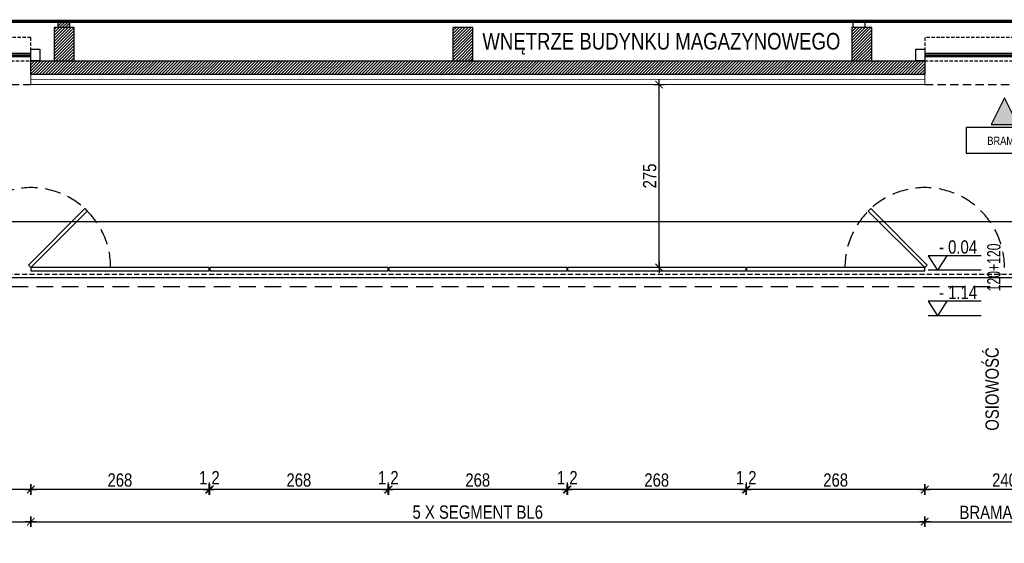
# Model space of a CAD drawing. Header units: millimetres. Extents: x 110792 to 170831, y 17890 to 25890.
# Tile 10 of 44: x 160023 to 161505, y 20666 to 21453. Entities that reach past the tile are written whole.
import ezdxf
from ezdxf.enums import TextEntityAlignment as Align

# ---------------------------------------------------------------- set-up
doc = ezdxf.new("R2010")
doc.units = ezdxf.units.MM
for name, pattern in [('DASHDOT', [25.4, 12.7, -6.35, 0, -6.35]), ('DASHED', [0.75, 0.5, -0.25]), ('DASHEDX2', [38.1, 25.4, -12.7]), ('Hidden', [7.14375, 4.7625, -2.38125])]:
    doc.linetypes.add(name, pattern=pattern)
doc.layers.get('DEFPOINTS').update_dxf_attribs({"lineweight": 9})
for name, color, linetype in [('_HSA_HATCH_WYPEŁNIENIA_PRZEGRÓD', 205, 'Continuous'), ('_HSA_KOTY', 150, 'Continuous'), ('_HSA_OPIS', 43, 'Continuous'), ('_HSA_OPIS_STOLARKA_WEWNĘTRZNA', 43, 'Continuous'), ('_HSA_OSIE', 30, 'DASHDOT'), ('_HSA_PRZERYWANE', 153, 'DASHEDX2'), ('_HSA_SCHODY', 122, 'Continuous'), ('_HSA_STOLARKA_ZEWNĘTRZNA', 132, 'Continuous'), ('_HSA_WIDOKOWE', 1, 'Continuous'), ('_HSA_WYM_100', 141, 'Continuous'), ('_HSA_ŚCIANY_CIENKIE', 2, 'Continuous'), ('_HSA_ŚCIANY_DZIAŁOWE', 6, 'Continuous'), ('_HSA_ŚCIANY_KONSTRUKCYJNE', 3, 'Continuous'), ('_HSA_ŚCIANY_MUROWANE', 4, 'Continuous')]:
    doc.layers.add(name, color=color, linetype=linetype)
doc.layers.add('_HSA_IZOLACJA_TERMICZNA', color=2, linetype='Continuous', lineweight=5)
doc.styles.add('Arial', font='Arial.ttf')
doc.styles.add('Arial Narrow_1', font='Arial Narrow.ttf', dxfattribs={"width": 0.8, "height": 200})
doc.styles.add('ARIAL_100', font='Arial.ttf', dxfattribs={"width": 0.8, "height": 20})
doc.linetypes.add('BATTING', pattern='A,0.00254,-2.54,[134,ltypeshp.shx,S=2.54,R=0,X=-2.54,Y=0],-5.08,[134,ltypeshp.shx,S=2.54,R=180,X=2.54,Y=0],-2.54', length=10.16254)
doc.dimstyles.new('WYM_WEWN_100', dxfattribs={"dimtxt": 20, "dimasz": 2, "dimexe": 10, "dimexo": 0, "dimgap": 4, "dimtad": 1, "dimdec": 1, "dimrnd": 0.1, "dimtxsty": 'ARIAL_100', "dimblk": 'Wym-03', "dimcen": 0, "dimdle": 10, "dimse1": 1, "dimse2": 1, "dimclrt": 256, "dimazin": 2, "dimtfac": 1, "dimtdec": 1, "dimtix": 1, "dimtmove": 2, "dimatfit": 0, "dimfxl": 1, "dimtolj": 1, "dimtzin": 0, "dimarcsym": 0})

# ---------------------------------------------------------------- blocks, each defined once
blk = doc.blocks.new('A$C181A6C00')
blk.add_hatch(color=256).paths.add_polyline_path([(50, -25), (0, 0), (50, 25)])
blk.add_lwpolyline([(50, -25), (0, 0), (50, 25), (50, -25)])
blk = doc.blocks.new('KOTA')
for p in [(-28, 43.4), (28, 43.4)]:
    blk.add_line(p, (0, 0))
blk.add_lwpolyline([(131.6, 43.4), (-28, 43.4)])
at = {"style": 'Arial', "width": 0.8}
blk.add_attdef('0000', (4.6, 49.9), '', height=40, dxfattribs=at)
blk = doc.blocks.new('A$C88e31ec9')
blk.add_lwpolyline([(-57.6, -38.6), (57.6, -38.6), (57.6, 0), (-57.6, 0)], close=True)
at = {"style": 'Arial', "width": 0.8}
blk.add_text('BRAMA', height=12.5, dxfattribs=at).set_placement((-1, -26.2), align=Align.CENTER)
blk = doc.blocks.new('Wym-03')
for p, q in [((-4, 0), (4, 0)), ((0, 4), (0, -4))]:
    blk.add_line(p, q)
blk.add_lwpolyline([(-2.83, -2.83, 0.8, 0.8, 0), (2.83, 2.83, 0.05, 0.05, 0)], format="xyseb")
blk = doc.blocks.new('*D81')
at = {"layer": '_HSA_WYM_100', "color": 0, "lineweight": -2, "transparency": 16777216}
blk.add_line((161623.1, 20746.6), (161387.1, 20746.6), dxfattribs=at)
at = {"layer": 'DEFPOINTS', "color": 0, "transparency": 16777216}
for p in [(161385.1, 21075.5), (161625.1, 21075.5), (161385.1, 20746.6)]:
    blk.add_point(p, dxfattribs=at)
at = {"layer": '_HSA_WYM_100', "color": 0, "lineweight": -2, "transparency": 16777216, "xscale": 2, "yscale": 2, "zscale": 2, "rotation": 180}
blk.add_blockref('Wym-03', (161385.1, 20746.6), dxfattribs=at)
at = {"layer": '_HSA_WYM_100', "color": 0, "lineweight": -2, "transparency": 16777216, "xscale": 2, "yscale": 2, "zscale": 2}
blk.add_blockref('Wym-03', (161625.1, 20746.6), dxfattribs=at)
at = {"layer": '_HSA_WYM_100', "transparency": 16777216, "insert": (161505.1, 20760.8), "char_height": 20, "attachment_point": 5, "style": 'ARIAL_100'}
blk.add_mtext('\\A1;240', dxfattribs=at)
blk = doc.blocks.new('*D82')
at = {"layer": '_HSA_WYM_100', "color": 0, "lineweight": -2, "transparency": 16777216}
blk.add_line((161383.1, 20746.6), (161119.1, 20746.6), dxfattribs=at)
at = {"layer": 'DEFPOINTS', "color": 0, "transparency": 16777216}
for p in [(161117.1, 21075.5), (161385.1, 21075.5), (161117.1, 20746.6)]:
    blk.add_point(p, dxfattribs=at)
at = {"layer": '_HSA_WYM_100', "color": 0, "lineweight": -2, "transparency": 16777216, "xscale": 2, "yscale": 2, "zscale": 2, "rotation": 180}
blk.add_blockref('Wym-03', (161117.1, 20746.6), dxfattribs=at)
at = {"layer": '_HSA_WYM_100', "color": 0, "lineweight": -2, "transparency": 16777216, "xscale": 2, "yscale": 2, "zscale": 2}
blk.add_blockref('Wym-03', (161385.1, 20746.6), dxfattribs=at)
at = {"layer": '_HSA_WYM_100', "transparency": 16777216, "insert": (161251.1, 20760.8), "char_height": 20, "attachment_point": 5, "style": 'ARIAL_100'}
blk.add_mtext('\\A1;268', dxfattribs=at)
blk = doc.blocks.new('*D83')
at = {"layer": '_HSA_WYM_100', "color": 0, "lineweight": -2, "transparency": 16777216}
for p, q in [((161113.9, 20746.6), (161111.9, 20746.6)), ((161117.1, 20746.6), (161115.9, 20746.6)), ((161119.1, 20746.6), (161121.1, 20746.6))]:
    blk.add_line(p, q, dxfattribs=at)
at = {"layer": 'DEFPOINTS', "color": 0, "transparency": 16777216}
for p in [(161115.9, 21075.5), (161117.1, 21075.5), (161115.9, 20746.6)]:
    blk.add_point(p, dxfattribs=at)
at = {"layer": '_HSA_WYM_100', "color": 0, "lineweight": -2, "transparency": 16777216, "xscale": 2, "yscale": 2, "zscale": 2}
blk.add_blockref('Wym-03', (161115.9, 20746.6), dxfattribs=at)
at = {"layer": '_HSA_WYM_100', "color": 0, "lineweight": -2, "transparency": 16777216, "xscale": 2, "yscale": 2, "zscale": 2, "rotation": 180}
blk.add_blockref('Wym-03', (161117.1, 20746.6), dxfattribs=at)
at = {"layer": '_HSA_WYM_100', "transparency": 16777216, "insert": (161116.5, 20762.6), "char_height": 20, "attachment_point": 5, "style": 'ARIAL_100'}
blk.add_mtext('\\A1;1,2', dxfattribs=at)
blk = doc.blocks.new('*D84')
at = {"layer": '_HSA_WYM_100', "color": 0, "lineweight": -2, "transparency": 16777216}
blk.add_line((161113.9, 20746.6), (160849.9, 20746.6), dxfattribs=at)
at = {"layer": 'DEFPOINTS', "color": 0, "transparency": 16777216}
for p in [(160847.9, 21075.5), (161115.9, 21075.5), (160847.9, 20746.6)]:
    blk.add_point(p, dxfattribs=at)
at = {"layer": '_HSA_WYM_100', "color": 0, "lineweight": -2, "transparency": 16777216, "xscale": 2, "yscale": 2, "zscale": 2, "rotation": 180}
blk.add_blockref('Wym-03', (160847.9, 20746.6), dxfattribs=at)
at = {"layer": '_HSA_WYM_100', "color": 0, "lineweight": -2, "transparency": 16777216, "xscale": 2, "yscale": 2, "zscale": 2}
blk.add_blockref('Wym-03', (161115.9, 20746.6), dxfattribs=at)
at = {"layer": '_HSA_WYM_100', "transparency": 16777216, "insert": (160981.9, 20760.8), "char_height": 20, "attachment_point": 5, "style": 'ARIAL_100'}
blk.add_mtext('\\A1;268', dxfattribs=at)
blk = doc.blocks.new('*D85')
at = {"layer": '_HSA_WYM_100', "color": 0, "lineweight": -2, "transparency": 16777216}
for p, q in [((160844.6, 20746.6), (160842.6, 20746.6)), ((160847.9, 20746.6), (160846.6, 20746.6)), ((160849.9, 20746.6), (160851.9, 20746.6))]:
    blk.add_line(p, q, dxfattribs=at)
at = {"layer": 'DEFPOINTS', "color": 0, "transparency": 16777216}
for p in [(160846.6, 21075.5), (160847.9, 21075.5), (160846.6, 20746.6)]:
    blk.add_point(p, dxfattribs=at)
at = {"layer": '_HSA_WYM_100', "color": 0, "lineweight": -2, "transparency": 16777216, "xscale": 2, "yscale": 2, "zscale": 2}
blk.add_blockref('Wym-03', (160846.6, 20746.6), dxfattribs=at)
at = {"layer": '_HSA_WYM_100', "color": 0, "lineweight": -2, "transparency": 16777216, "xscale": 2, "yscale": 2, "zscale": 2, "rotation": 180}
blk.add_blockref('Wym-03', (160847.9, 20746.6), dxfattribs=at)
at = {"layer": '_HSA_WYM_100', "transparency": 16777216, "insert": (160847.3, 20762.6), "char_height": 20, "attachment_point": 5, "style": 'ARIAL_100'}
blk.add_mtext('\\A1;1,2', dxfattribs=at)
blk = doc.blocks.new('*D86')
at = {"layer": '_HSA_WYM_100', "color": 0, "lineweight": -2, "transparency": 16777216}
blk.add_line((160844.6, 20746.6), (160580.6, 20746.6), dxfattribs=at)
at = {"layer": 'DEFPOINTS', "color": 0, "transparency": 16777216}
for p in [(160578.6, 21075.5), (160846.6, 21075.5), (160578.6, 20746.6)]:
    blk.add_point(p, dxfattribs=at)
at = {"layer": '_HSA_WYM_100', "color": 0, "lineweight": -2, "transparency": 16777216, "xscale": 2, "yscale": 2, "zscale": 2, "rotation": 180}
blk.add_blockref('Wym-03', (160578.6, 20746.6), dxfattribs=at)
at = {"layer": '_HSA_WYM_100', "color": 0, "lineweight": -2, "transparency": 16777216, "xscale": 2, "yscale": 2, "zscale": 2}
blk.add_blockref('Wym-03', (160846.6, 20746.6), dxfattribs=at)
at = {"layer": '_HSA_WYM_100', "transparency": 16777216, "insert": (160712.6, 20760.8), "char_height": 20, "attachment_point": 5, "style": 'ARIAL_100'}
blk.add_mtext('\\A1;268', dxfattribs=at)
blk = doc.blocks.new('*D87')
at = {"layer": '_HSA_WYM_100', "color": 0, "lineweight": -2, "transparency": 16777216}
for p, q in [((160575.4, 20746.6), (160573.4, 20746.6)), ((160578.6, 20746.6), (160577.4, 20746.6)), ((160580.6, 20746.6), (160582.6, 20746.6))]:
    blk.add_line(p, q, dxfattribs=at)
at = {"layer": 'DEFPOINTS', "color": 0, "transparency": 16777216}
for p in [(160577.4, 21075.5), (160578.6, 21075.5), (160577.4, 20746.6)]:
    blk.add_point(p, dxfattribs=at)
at = {"layer": '_HSA_WYM_100', "color": 0, "lineweight": -2, "transparency": 16777216, "xscale": 2, "yscale": 2, "zscale": 2}
blk.add_blockref('Wym-03', (160577.4, 20746.6), dxfattribs=at)
at = {"layer": '_HSA_WYM_100', "color": 0, "lineweight": -2, "transparency": 16777216, "xscale": 2, "yscale": 2, "zscale": 2, "rotation": 180}
blk.add_blockref('Wym-03', (160578.6, 20746.6), dxfattribs=at)
at = {"layer": '_HSA_WYM_100', "transparency": 16777216, "insert": (160578, 20762.6), "char_height": 20, "attachment_point": 5, "style": 'ARIAL_100'}
blk.add_mtext('\\A1;1,2', dxfattribs=at)
blk = doc.blocks.new('*D88')
at = {"layer": '_HSA_WYM_100', "color": 0, "lineweight": -2, "transparency": 16777216}
blk.add_line((160575.4, 20746.6), (160311.4, 20746.6), dxfattribs=at)
at = {"layer": 'DEFPOINTS', "color": 0, "transparency": 16777216}
for p in [(160309.4, 21075.5), (160577.4, 21075.5), (160309.4, 20746.6)]:
    blk.add_point(p, dxfattribs=at)
at = {"layer": '_HSA_WYM_100', "color": 0, "lineweight": -2, "transparency": 16777216, "xscale": 2, "yscale": 2, "zscale": 2, "rotation": 180}
blk.add_blockref('Wym-03', (160309.4, 20746.6), dxfattribs=at)
at = {"layer": '_HSA_WYM_100', "color": 0, "lineweight": -2, "transparency": 16777216, "xscale": 2, "yscale": 2, "zscale": 2}
blk.add_blockref('Wym-03', (160577.4, 20746.6), dxfattribs=at)
at = {"layer": '_HSA_WYM_100', "transparency": 16777216, "insert": (160443.4, 20760.8), "char_height": 20, "attachment_point": 5, "style": 'ARIAL_100'}
blk.add_mtext('\\A1;268', dxfattribs=at)
blk = doc.blocks.new('*D89')
at = {"layer": '_HSA_WYM_100', "color": 0, "lineweight": -2, "transparency": 16777216}
for p, q in [((160306.2, 20746.6), (160304.2, 20746.6)), ((160309.4, 20746.6), (160308.2, 20746.6)), ((160311.4, 20746.6), (160313.4, 20746.6))]:
    blk.add_line(p, q, dxfattribs=at)
at = {"layer": 'DEFPOINTS', "color": 0, "transparency": 16777216}
for p in [(160308.2, 21075.5), (160309.4, 21075.5), (160308.2, 20746.6)]:
    blk.add_point(p, dxfattribs=at)
at = {"layer": '_HSA_WYM_100', "color": 0, "lineweight": -2, "transparency": 16777216, "xscale": 2, "yscale": 2, "zscale": 2}
blk.add_blockref('Wym-03', (160308.2, 20746.6), dxfattribs=at)
at = {"layer": '_HSA_WYM_100', "color": 0, "lineweight": -2, "transparency": 16777216, "xscale": 2, "yscale": 2, "zscale": 2, "rotation": 180}
blk.add_blockref('Wym-03', (160309.4, 20746.6), dxfattribs=at)
at = {"layer": '_HSA_WYM_100', "transparency": 16777216, "insert": (160308.8, 20762.6), "char_height": 20, "attachment_point": 5, "style": 'ARIAL_100'}
blk.add_mtext('\\A1;1,2', dxfattribs=at)
blk = doc.blocks.new('*D90')
at = {"layer": '_HSA_WYM_100', "color": 0, "lineweight": -2, "transparency": 16777216}
blk.add_line((160306.2, 20746.6), (160042.2, 20746.6), dxfattribs=at)
at = {"layer": 'DEFPOINTS', "color": 0, "transparency": 16777216}
for p in [(160040.2, 21075.5), (160308.2, 21075.5), (160040.2, 20746.6)]:
    blk.add_point(p, dxfattribs=at)
at = {"layer": '_HSA_WYM_100', "color": 0, "lineweight": -2, "transparency": 16777216, "xscale": 2, "yscale": 2, "zscale": 2, "rotation": 180}
blk.add_blockref('Wym-03', (160040.2, 20746.6), dxfattribs=at)
at = {"layer": '_HSA_WYM_100', "color": 0, "lineweight": -2, "transparency": 16777216, "xscale": 2, "yscale": 2, "zscale": 2}
blk.add_blockref('Wym-03', (160308.2, 20746.6), dxfattribs=at)
at = {"layer": '_HSA_WYM_100', "transparency": 16777216, "insert": (160174.2, 20760.8), "char_height": 20, "attachment_point": 5, "style": 'ARIAL_100'}
blk.add_mtext('\\A1;268', dxfattribs=at)
blk = doc.blocks.new('*D91')
at = {"layer": '_HSA_WYM_100', "color": 0, "lineweight": -2, "transparency": 16777216}
blk.add_line((160038.2, 20746.6), (159802.2, 20746.6), dxfattribs=at)
at = {"layer": 'DEFPOINTS', "color": 0, "transparency": 16777216}
for p in [(159800.2, 21075.5), (160040.2, 21075.5), (159800.2, 20746.6)]:
    blk.add_point(p, dxfattribs=at)
at = {"layer": '_HSA_WYM_100', "color": 0, "lineweight": -2, "transparency": 16777216, "xscale": 2, "yscale": 2, "zscale": 2, "rotation": 180}
blk.add_blockref('Wym-03', (159800.2, 20746.6), dxfattribs=at)
at = {"layer": '_HSA_WYM_100', "color": 0, "lineweight": -2, "transparency": 16777216, "xscale": 2, "yscale": 2, "zscale": 2}
blk.add_blockref('Wym-03', (160040.2, 20746.6), dxfattribs=at)
at = {"layer": '_HSA_WYM_100', "transparency": 16777216, "insert": (159920.2, 20760.8), "char_height": 20, "attachment_point": 5, "style": 'ARIAL_100'}
blk.add_mtext('\\A1;240', dxfattribs=at)
blk = doc.blocks.new('*D130')
at = {"layer": '_HSA_WYM_100', "color": 0, "lineweight": -2, "transparency": 16777216}
blk.add_line((160985.5, 21082.5), (160985.5, 21353.5), dxfattribs=at)
at = {"layer": 'DEFPOINTS', "color": 0, "transparency": 16777216}
for p in [(160966.2, 21355.5), (160985.5, 21355.5), (160966.2, 21080.5)]:
    blk.add_point(p, dxfattribs=at)
at = {"layer": '_HSA_WYM_100', "color": 0, "lineweight": -2, "transparency": 16777216, "xscale": 2, "yscale": 2, "zscale": 2}
for p, rotation in [((160985.5, 21355.5), 90), ((160985.5, 21080.5), 270)]:
    blk.add_blockref('Wym-03', p, dxfattribs=dict(at, rotation=rotation))
at = {"layer": '_HSA_WYM_100', "transparency": 16777216, "insert": (160971.3, 21218), "char_height": 20, "attachment_point": 5, "rotation": 90, "style": 'ARIAL_100'}
blk.add_mtext('\\A1;275', dxfattribs=at)
blk = doc.blocks.new('*D139')
at = {"layer": '_HSA_WYM_100', "color": 0, "lineweight": -2, "transparency": 16777216}
blk.add_line((156448.3, 21149.4), (166737.3, 21149.4), dxfattribs=at)
at = {"layer": 'DEFPOINTS', "color": 0, "transparency": 16777216}
for p in [(166739.3, 21149.4), (156446.3, 21065.5), (166739.3, 21065.5)]:
    blk.add_point(p, dxfattribs=at)
at = {"layer": '_HSA_WYM_100', "color": 0, "lineweight": -2, "transparency": 16777216, "xscale": 2, "yscale": 2, "zscale": 2, "rotation": 180}
blk.add_blockref('Wym-03', (156446.3, 21149.4), dxfattribs=at)
at = {"layer": '_HSA_WYM_100', "color": 0, "lineweight": -2, "transparency": 16777216, "xscale": 2, "yscale": 2, "zscale": 2}
blk.add_blockref('Wym-03', (166739.3, 21149.4), dxfattribs=at)
at = {"layer": '_HSA_WYM_100', "transparency": 16777216, "insert": (161989.4, 21163.6), "char_height": 20, "attachment_point": 5, "style": 'ARIAL_100'}
blk.add_mtext('\\A1;10293', dxfattribs=at)
blk = doc.blocks.new('*D146')
at = {"layer": '_HSA_OPIS', "color": 0, "lineweight": -2, "transparency": 16777216}
blk.add_line((160042.2, 20698.3), (161383.1, 20698.3), dxfattribs=at)
at = {"layer": 'DEFPOINTS', "color": 0, "transparency": 16777216}
for p in [(160040.2, 21075.5), (161385.1, 21075.5), (161385.1, 20698.3)]:
    blk.add_point(p, dxfattribs=at)
at = {"layer": '_HSA_OPIS', "color": 0, "lineweight": -2, "transparency": 16777216, "xscale": 2, "yscale": 2, "zscale": 2, "rotation": 180}
blk.add_blockref('Wym-03', (160040.2, 20698.3), dxfattribs=at)
at = {"layer": '_HSA_OPIS', "color": 0, "lineweight": -2, "transparency": 16777216, "xscale": 2, "yscale": 2, "zscale": 2}
blk.add_blockref('Wym-03', (161385.1, 20698.3), dxfattribs=at)
at = {"layer": '_HSA_OPIS', "transparency": 16777216, "insert": (160712.6, 20712.6), "char_height": 20, "width": 194.025, "attachment_point": 5, "style": 'ARIAL_100'}
blk.add_mtext('\\A1;5 X SEGMENT BL6', dxfattribs=at)
blk = doc.blocks.new('*D153')
at = {"layer": '_HSA_OPIS', "color": 0, "lineweight": -2, "transparency": 16777216}
blk.add_line((159802.2, 20698.3), (160038.2, 20698.3), dxfattribs=at)
at = {"layer": 'DEFPOINTS', "color": 0, "transparency": 16777216}
for p in [(159800.2, 21075.5), (160040.2, 21075.5), (160040.2, 20698.3)]:
    blk.add_point(p, dxfattribs=at)
at = {"layer": '_HSA_OPIS', "color": 0, "lineweight": -2, "transparency": 16777216, "xscale": 2, "yscale": 2, "zscale": 2, "rotation": 180}
blk.add_blockref('Wym-03', (159800.2, 20698.3), dxfattribs=at)
at = {"layer": '_HSA_OPIS', "color": 0, "lineweight": -2, "transparency": 16777216, "xscale": 2, "yscale": 2, "zscale": 2}
blk.add_blockref('Wym-03', (160040.2, 20698.3), dxfattribs=at)
at = {"layer": '_HSA_OPIS', "transparency": 16777216, "insert": (159920.2, 20712.3), "char_height": 20, "attachment_point": 5, "style": 'ARIAL_100'}
blk.add_mtext('\\A1;BRAMA BR 2', dxfattribs=at)
blk = doc.blocks.new('*D154')
at = {"layer": '_HSA_OPIS', "color": 0, "lineweight": -2, "transparency": 16777216}
blk.add_line((161387.1, 20698.3), (161623.1, 20698.3), dxfattribs=at)
at = {"layer": 'DEFPOINTS', "color": 0, "transparency": 16777216}
for p in [(161385.1, 21075.5), (161625.1, 21075.5), (161625.1, 20698.3)]:
    blk.add_point(p, dxfattribs=at)
at = {"layer": '_HSA_OPIS', "color": 0, "lineweight": -2, "transparency": 16777216, "xscale": 2, "yscale": 2, "zscale": 2, "rotation": 180}
blk.add_blockref('Wym-03', (161385.1, 20698.3), dxfattribs=at)
at = {"layer": '_HSA_OPIS', "color": 0, "lineweight": -2, "transparency": 16777216, "xscale": 2, "yscale": 2, "zscale": 2}
blk.add_blockref('Wym-03', (161625.1, 20698.3), dxfattribs=at)
at = {"layer": '_HSA_OPIS', "transparency": 16777216, "insert": (161505.1, 20712.3), "char_height": 20, "attachment_point": 5, "style": 'ARIAL_100'}
blk.add_mtext('\\A1;BRAMA BR 2', dxfattribs=at)

msp = doc.modelspace()

# ---------------------------------------------------------------- hatches: boundary and pattern name
at = {"layer": '_HSA_HATCH_WYPEŁNIENIA_PRZEGRÓD'}
h = msp.add_hatch(dxfattribs=at)
h.set_pattern_fill('ANSI31', color=256)
h.paths.add_polyline_path([(160105.33, 21441.25), (160075.33, 21441.25), (160075.33, 21391.25), (160105.33, 21391.25)])
h = msp.add_hatch(dxfattribs=at)
h.set_pattern_fill('ANSI31', color=256)
h.paths.add_polyline_path([(160099.08, 21450.53), (160081.08, 21450.53), (160081.08, 21441.25), (160099.08, 21441.25)])
h = msp.add_hatch(dxfattribs=at)
h.set_pattern_fill('ANSI31', color=256)
h.paths.add_polyline_path([(160705.33, 21441.25), (160675.33, 21441.25), (160675.33, 21391.25), (160705.33, 21391.25)])
h = msp.add_hatch(dxfattribs=at)
h.set_pattern_fill('ANSI31', color=256)
h.paths.add_polyline_path([(161305.33, 21441.25), (161275.33, 21441.25), (161275.33, 21391.25), (161305.33, 21391.25)])
h = msp.add_hatch(dxfattribs=at)
h.set_pattern_fill('ANSI31', color=256)
h.paths.add_polyline_path([(161385.08, 21391.25), (160040.21, 21391.25), (160040.21, 21370.53), (161385.08, 21370.53)])

# ---------------------------------------------------------------- linework, layer by layer
at = {"layer": '_HSA_IZOLACJA_TERMICZNA'}
for p, q in [((160040.21, 21370.53), (160040.21, 21355.53)), ((161385.08, 21370.53), (161385.08, 21355.53)), ((160040.21, 21355.53), (161385.08, 21355.53))]:
    msp.add_line(p, q, dxfattribs=at)
at = {"layer": '_HSA_IZOLACJA_TERMICZNA', "color": 8, "linetype": 'BATTING', "ltscale": 0.6}
msp.add_line((160040.21, 21363.03), (161385.08, 21362.53), dxfattribs=at)
at = {"layer": '_HSA_KOTY'}
for p, q in [((161470.16, 21076.38), (161390.36, 21076.38)), ((161470.16, 21008.03), (161390.36, 21008.03))]:
    msp.add_line(p, q, dxfattribs=at)
at = {"layer": '_HSA_PRZERYWANE', "ltscale": 0.5}
for p, q in [((159800.21, 21355.53), (160040.21, 21355.53)), ((161385.08, 21355.53), (161625.08, 21355.53))]:
    msp.add_line(p, q, dxfattribs=at)
at = {"layer": '_HSA_PRZERYWANE', "ltscale": 0.5, "const_width": 5}
msp.add_lwpolyline([(156381.33, 21450.53), (166834.33, 21450.53), (166834.33, 20717.53), (166689.33, 20717.53)], dxfattribs=at)
at = {"layer": '_HSA_PRZERYWANE'}
msp.add_lwpolyline([(156505.33, 21355.53), (156505.33, 21052.11), (166739.33, 21052.11)], dxfattribs=at)
at = {"layer": '_HSA_SCHODY', "linetype": 'DASHED', "ltscale": 15}
msp.add_line((159295.83, 21070.53), (166614.33, 21070.53), dxfattribs=at)
at = {"layer": '_HSA_SCHODY'}
msp.add_line((159305.83, 21065.53), (162137.83, 21065.53), dxfattribs=at)
at = {"layer": '_HSA_STOLARKA_ZEWNĘTRZNA', "linetype": 'DASHED', "ltscale": 10}
for points in [[(159800.21, 21391.25), (160040.21, 21391.25), (160040.21, 21426.22), (159800.21, 21426.22)], [(161385.08, 21391.25), (161625.08, 21391.25), (161625.08, 21426.22), (161385.08, 21426.22)]]:
    msp.add_lwpolyline(points, close=True, dxfattribs=at)
at = {"layer": '_HSA_STOLARKA_ZEWNĘTRZNA'}
for points in [[(160053.71, 21391.25), (160040.21, 21391.25), (160040.21, 21408.65), (160053.71, 21408.65)], [(161385.08, 21391.25), (161371.57, 21391.25), (161371.57, 21408.65), (161385.08, 21408.65)], [(159800.21, 21399.95), (160040.21, 21399.95), (160040.21, 21402.17), (159800.21, 21402.17)], [(159800.21, 21397.73), (160040.21, 21397.73), (160040.21, 21399.95), (159800.21, 21399.95)], [(161385.08, 21399.95), (161625.08, 21399.95), (161625.08, 21402.17), (161385.08, 21402.17)], [(161385.08, 21397.73), (161625.08, 21397.73), (161625.08, 21399.95), (161385.08, 21399.95)]]:
    msp.add_lwpolyline(points, close=True, dxfattribs=at)
at = {"layer": '_HSA_ŚCIANY_CIENKIE'}
for p, q in [((160308.21, 21080.53), (160308.21, 21075.53)), ((160309.41, 21080.53), (160309.41, 21075.53)), ((160577.41, 21080.53), (160577.41, 21075.53)), ((160578.64, 21080.53), (160578.64, 21075.53)), ((160846.64, 21080.53), (160846.64, 21075.53)), ((160847.88, 21080.53), (160847.88, 21075.53)), ((161115.88, 21080.53), (161115.88, 21075.53)), ((161117.08, 21080.53), (161117.08, 21075.53))]:
    msp.add_line(p, q, dxfattribs=at)
for points in [[(160125.06, 21165.38), (160040.21, 21080.53), (160036.67, 21084.06), (160121.52, 21168.92)], [(161300.23, 21165.38), (161385.08, 21080.53), (161388.61, 21084.06), (161303.76, 21168.92)]]:
    msp.add_lwpolyline(points, close=True, dxfattribs=at)
for points in [[(160308.21, 21080.53), (160040.21, 21080.53), (160040.21, 21075.53), (160308.21, 21075.53)], [(160577.41, 21080.53), (160309.41, 21080.53)], [(160846.64, 21080.53), (160578.64, 21080.53)], [(161115.88, 21080.53), (160847.88, 21080.53)], [(161117.08, 21075.53), (161385.08, 21075.53), (161385.08, 21080.53), (161117.08, 21080.53)], [(160309.41, 21075.53), (160577.41, 21075.53)], [(160578.64, 21075.53), (160846.64, 21075.53)], [(160847.88, 21075.53), (161115.88, 21075.53)]]:
    msp.add_lwpolyline(points, dxfattribs=at)
at = {"layer": '_HSA_ŚCIANY_CIENKIE', "linetype": 'Hidden', "ltscale": 5}
for centre in [(160040.21, 21080.53), (161385.08, 21080.53)]:
    msp.add_arc(centre, 120, 0, 180, dxfattribs=at)
at = {"layer": '_HSA_ŚCIANY_DZIAŁOWE'}
for p, q in [((160081.08, 21441.25), (160081.08, 21450.53)), ((160099.08, 21441.25), (160099.08, 21450.53)), ((161277.08, 21450.53), (161277.08, 21441.25)), ((161295.08, 21450.53), (161295.08, 21441.25))]:
    msp.add_line(p, q, dxfattribs=at)
at = {"layer": '_HSA_ŚCIANY_KONSTRUKCYJNE'}
for points in [[(160075.33, 21391.25), (160105.33, 21391.25), (160105.33, 21441.25), (160075.33, 21441.25)], [(160675.33, 21391.25), (160705.33, 21391.25), (160705.33, 21441.25), (160675.33, 21441.25)], [(161275.33, 21391.25), (161305.33, 21391.25), (161305.33, 21441.25), (161275.33, 21441.25)]]:
    msp.add_lwpolyline(points, close=True, dxfattribs=at)
at = {"layer": '_HSA_ŚCIANY_MUROWANE', "ltscale": 0.07}
msp.add_lwpolyline([(160040.21, 21370.53), (160040.21, 21391.25), (161385.08, 21391.25), (161385.08, 21370.53), (160040.21, 21370.53)], dxfattribs=at)

# ---------------------------------------------------------------- block references
at = {"layer": '_HSA_KOTY', "xscale": 0.5, "yscale": 0.5, "zscale": 0.5}
for p, values in [((161404.36, 21076.38), {'0000': '- 0.04'}), ((161404.36, 21008.03), {'0000': '- 1.14'})]:
    msp.add_blockref('KOTA', p, dxfattribs=at).add_auto_attribs(values)
at = {"layer": '_HSA_OPIS'}
msp.add_blockref('A$C88e31ec9', (161505.08, 21290.9), dxfattribs=at)
at = {"layer": '_HSA_WIDOKOWE', "xscale": -0.8, "yscale": 0.8, "zscale": 0.8, "rotation": 90}
msp.add_blockref('A$C181A6C00', (161505.08, 21335.53), dxfattribs=at)

# ---------------------------------------------------------------- texts
at = {"layer": '_HSA_OPIS', "insert": (160657.98, 21433.13), "char_height": 25, "attachment_point": 1, "line_spacing_factor": 0.8, "style": 'ARIAL_100'}
msp.add_mtext_dynamic_manual_height_columns('\\A1;\\pxqc;WNĘTRZE BUDYNKU MAGAZYNOWEGO', width=661.7951, gutter_width=12.5, heights=[0], dxfattribs=at)
at = {"layer": '_HSA_OPIS_STOLARKA_WEWNĘTRZNA', "insert": (161479, 21039.16), "char_height": 20, "width": 82.7396, "attachment_point": 1, "rotation": 90, "style": 'Arial Narrow_1'}
msp.add_mtext('\\pxqc;120+120', dxfattribs=at)
at = {"layer": '_HSA_OSIE', "ltscale": 20, "insert": (161476.49, 20835.04), "char_height": 20, "attachment_point": 1, "rotation": 90, "style": 'ARIAL_100'}
msp.add_mtext_dynamic_manual_height_columns('OSIOWOŚĆ ', width=74.8836, gutter_width=100, heights=[0], dxfattribs=at)

# ---------------------------------------------------------------- dimensions: what is measured, and where the dimension line sits
at = {"layer": '_HSA_OPIS'}
for p1, p2, text, picture, middle in [((159800.21, 21075.53), (160040.21, 21075.53), 'BRAMA BR 2', '*D153', (159920.21, 20712.31)), ((160040.21, 21075.53), (161385.08, 21075.53), '5 X SEGMENT BL6', '*D146', (160712.64, 20712.61)), ((161385.08, 21075.53), (161625.08, 21075.53), 'BRAMA BR 2', '*D154', (161505.08, 20712.31))]:
    dim = msp.add_aligned_dim(p1=p1, p2=p2, distance=-377.26, text=text, dimstyle='WYM_WEWN_100', dxfattribs=at)
    dim.commit()
    dim.dimension.update_dxf_attribs({"geometry": picture, "text_midpoint": middle})
at = {"layer": '_HSA_WYM_100'}
dim = msp.add_aligned_dim(p1=(160966.17, 21080.53), p2=(160966.17, 21355.53), distance=-19.3, dimstyle='WYM_WEWN_100', dxfattribs=at)
dim.commit()
dim.dimension.update_dxf_attribs({"geometry": '*D130', "text_midpoint": (160971.26, 21218.03)})
dim = msp.add_linear_dim(base=(166739.33, 21149.41), p1=(156446.33, 21065.53), p2=(166739.33, 21065.53), angle=0, dimstyle='WYM_WEWN_100', dxfattribs=at)
dim.commit()
dim.dimension.update_dxf_attribs({"geometry": '*D139', "text_midpoint": (161989.41, 21163.63), "dimtype": 161})
for base, p1, p2, picture, middle in [((159800.21, 20746.61), (160040.21, 21075.53), (159800.21, 21075.53), '*D91', (159920.21, 20760.82)), ((160040.21, 20746.61), (160308.21, 21075.53), (160040.21, 21075.53), '*D90', (160174.21, 20760.82)), ((160308.21, 20746.61), (160309.41, 21075.53), (160308.21, 21075.53), '*D89', (160308.81, 20762.63)), ((160309.41, 20746.61), (160577.41, 21075.53), (160309.41, 21075.53), '*D88', (160443.41, 20760.82)), ((160577.41, 20746.61), (160578.64, 21075.53), (160577.41, 21075.53), '*D87', (160578.02, 20762.63)), ((160578.64, 20746.61), (160846.64, 21075.53), (160578.64, 21075.53), '*D86', (160712.64, 20760.82)), ((160846.64, 20746.61), (160847.88, 21075.53), (160846.64, 21075.53), '*D85', (160847.26, 20762.63)), ((160847.88, 20746.61), (161115.88, 21075.53), (160847.88, 21075.53), '*D84', (160981.88, 20760.82)), ((161115.88, 20746.61), (161117.08, 21075.53), (161115.88, 21075.53), '*D83', (161116.48, 20762.63)), ((161117.08, 20746.61), (161385.08, 21075.53), (161117.08, 21075.53), '*D82', (161251.08, 20760.82)), ((161385.08, 20746.61), (161625.08, 21075.53), (161385.08, 21075.53), '*D81', (161505.08, 20760.82))]:
    dim = msp.add_linear_dim(base=base, p1=p1, p2=p2, dimstyle='WYM_WEWN_100', dxfattribs=at)
    dim.commit()
    dim.dimension.update_dxf_attribs({"geometry": picture, "text_midpoint": middle})

doc.saveas('drawing.dxf')
